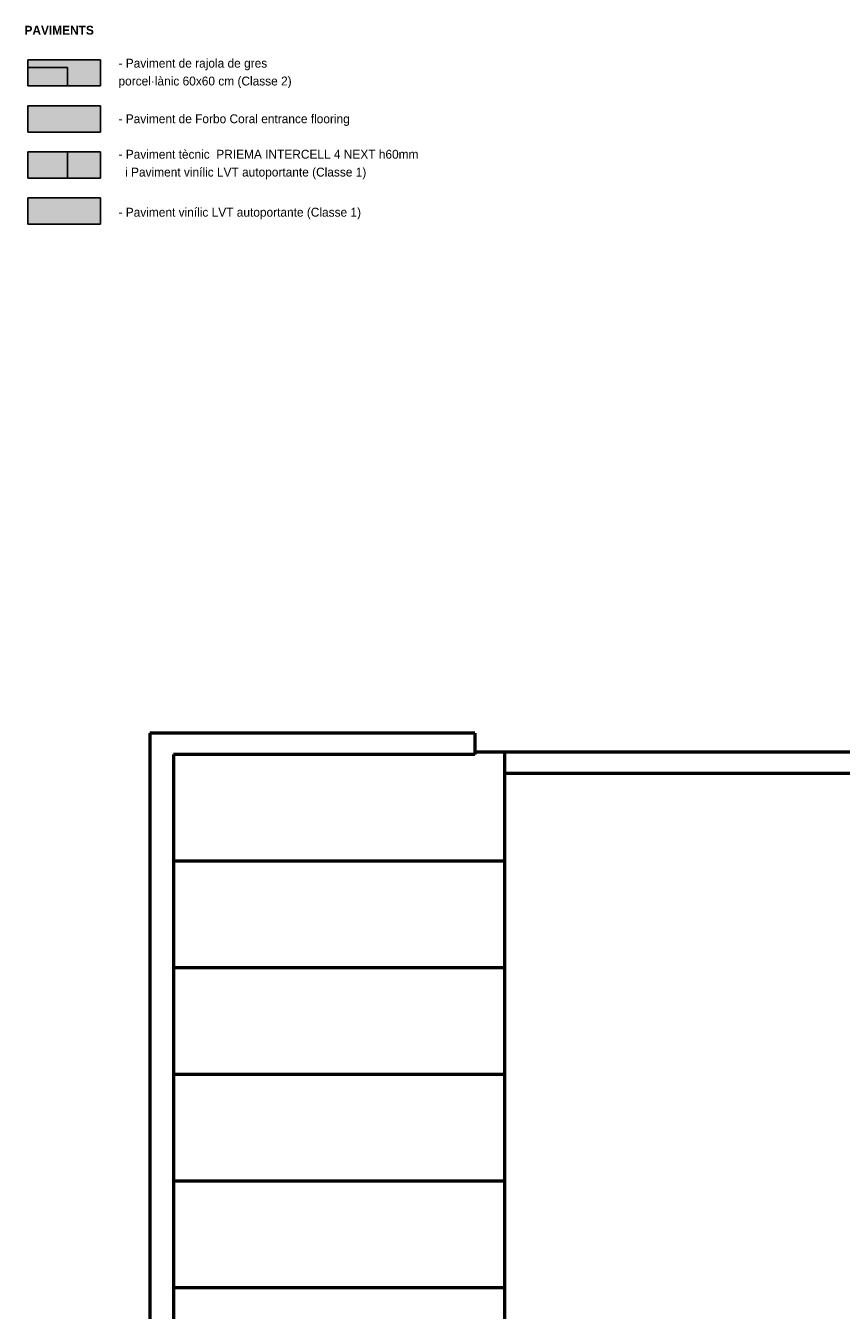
# Model space of a CAD drawing. Header units: metres. Extents: x -1 to 430, y -6 to 34.
# Tile 5 of 24: x 390.65 to 397.53, y 23.52 to 34.35. Entities that reach past the tile are written whole.
import ezdxf

# ---------------------------------------------------------------- set-up
doc = ezdxf.new("R2010")
doc.units = ezdxf.units.M
doc.linetypes.add('CONTINUA', pattern=[0])
doc.layers.add('LEGENDA MATERIAL PAVIMENT NOU', color=7, linetype='CONTINUA', lineweight=25)
doc.layers.add('P2 ESCALES 2D', color=7, linetype='CONTINUA', lineweight=25)
doc.styles.add('Century Gothic', font='txt')
pattern_1 = [(0, (2, 2), (1, 1), [1, -1]), (90, (2, 2), (-1, 1), [1, -1])]

msp = doc.modelspace()

# ---------------------------------------------------------------- hatches: boundary and pattern name
at = {"layer": 'LEGENDA MATERIAL PAVIMENT NOU', "linetype": 'CONTINUA', "lineweight": 25, "transparency": 33554687}
h = msp.add_hatch(dxfattribs=at)
h.set_pattern_fill('TRAMA', style=0, pattern_type=2)
h.set_pattern_definition(pattern_1)
h.paths.add_polyline_path([(391.277, 33.846), (391.277, 34.067), (390.665, 34.067), (390.665, 33.846)], flags=0)
at = {"layer": 'LEGENDA MATERIAL PAVIMENT NOU', "linetype": 'CONTINUA', "lineweight": 25, "transparency": 33554559}
h = msp.add_hatch(color=7, dxfattribs=at)
h.set_gradient(color1=(255, 173, 141), color2=(255, 173, 141), one_color=1, name='INVSPHERICAL')
h.paths.add_polyline_path([(391.277, 33.846), (391.277, 34.067), (390.665, 34.067), (390.665, 33.846)], flags=0)
h = msp.add_hatch(color=7, dxfattribs=at)
h.set_gradient(color1=(155, 113, 67), color2=(155, 113, 67), one_color=1, name='INVSPHERICAL')
h.paths.add_polyline_path([(391.277, 33.457), (391.277, 33.678), (390.665, 33.678), (390.665, 33.457)], flags=0)
at = {"layer": 'LEGENDA MATERIAL PAVIMENT NOU', "linetype": 'CONTINUA', "lineweight": 25, "transparency": 33554687}
h = msp.add_hatch(dxfattribs=at)
h.set_pattern_fill('TRAMA', style=0, pattern_type=2)
h.set_pattern_definition(pattern_1)
h.paths.add_polyline_path([(391.277, 33.069), (391.277, 33.29), (390.665, 33.29), (390.665, 33.069)], flags=0)
at = {"layer": 'LEGENDA MATERIAL PAVIMENT NOU', "linetype": 'CONTINUA', "lineweight": 25, "transparency": 33554559}
h = msp.add_hatch(color=7, dxfattribs=at)
h.set_gradient(color1=(168, 209, 255), color2=(168, 209, 255), one_color=1, name='INVSPHERICAL')
h.paths.add_polyline_path([(391.277, 33.069), (391.277, 33.29), (390.665, 33.29), (390.665, 33.069)], flags=0)
h = msp.add_hatch(color=7, dxfattribs=at)
h.set_gradient(color1=(168, 209, 255), color2=(168, 209, 255), one_color=1, name='INVSPHERICAL')
h.paths.add_polyline_path([(391.277, 32.68), (391.277, 32.901), (390.665, 32.901), (390.665, 32.68)], flags=0)

# ---------------------------------------------------------------- linework, layer by layer
at = {"layer": 'LEGENDA MATERIAL PAVIMENT NOU', "color": 7, "linetype": 'CONTINUA', "lineweight": 25, "transparency": 33554687}
for p, q in [((390.665, 34.067), (391.277, 34.067)), ((390.665, 33.846), (390.665, 34.067)), ((391.277, 34.067), (391.277, 33.846)), ((391.277, 33.846), (390.665, 33.846)), ((390.665, 33.678), (391.277, 33.678)), ((390.665, 33.457), (390.665, 33.678)), ((391.277, 33.678), (391.277, 33.457)), ((391.277, 33.457), (390.665, 33.457)), ((390.665, 33.29), (391.277, 33.29)), ((390.665, 33.069), (390.665, 33.29)), ((391.277, 33.29), (391.277, 33.069)), ((391.277, 33.069), (390.665, 33.069)), ((390.665, 32.901), (391.277, 32.901)), ((390.665, 32.68), (390.665, 32.901)), ((391.277, 32.901), (391.277, 32.68)), ((391.277, 32.68), (390.665, 32.68))]:
    msp.add_line(p, q, dxfattribs=at)
at = {"layer": 'P2 ESCALES 2D', "color": 202, "lineweight": 50, "transparency": 33554687}
for p, q in [((391.693, 28.388), (391.693, 12.929)), ((394.436, 28.388), (391.693, 28.388)), ((394.436, 28.388), (394.436, 28.208)), ((394.436, 28.208), (391.893, 28.208)), ((391.893, 28.208), (391.893, 13.179)), ((400.73, 28.228), (394.436, 28.228)), ((394.686, 28.228), (394.686, 14.592)), ((400.694, 28.048), (394.686, 28.048)), ((394.686, 27.308), (391.893, 27.308)), ((394.686, 26.408), (391.893, 26.408)), ((394.686, 25.508), (391.893, 25.508)), ((394.686, 24.608), (391.893, 24.608)), ((394.686, 23.708), (391.893, 23.708))]:
    msp.add_line(p, q, dxfattribs=at)

# ---------------------------------------------------------------- texts
at = {"layer": 'LEGENDA MATERIAL PAVIMENT NOU', "color": 7, "linetype": 'CONTINUA', "lineweight": 25, "transparency": 33554687, "char_height": 0.075, "style": 'Century Gothic'}
for s, insert, width, attachment_point in [('\\A1;{\\fCentury Gothic|i0|b1;\\H0.075000;\\W1.000000;\\C7;PAVIMENTS }\\P', (390.637, 34.277), 0.62625, 7), ('-\\~Paviment\\~de\\~Forbo\\~Coral\\~entrance\\~flooring', (391.43, 33.606), 2.2725, 1), ('-\\~Paviment\\~vinílic\\~LVT\\~autoportante\\~(Classe\\~1)', (391.43, 32.818), 2.30375, 1)]:
    msp.add_mtext(s, dxfattribs=dict(at, insert=insert, width=width, attachment_point=attachment_point))
at = {"layer": 'LEGENDA MATERIAL PAVIMENT NOU', "color": 7, "linetype": 'CONTINUA', "lineweight": 25, "transparency": 33554687, "char_height": 0.075, "attachment_point": 1, "line_spacing_factor": 1.204819, "style": 'Century Gothic'}
for s, insert, width in [('\\A1;{\\fCentury Gothic|i0|b0;\\H0.075000;\\W1.000000;\\C7;- Paviment de rajola de gres}\\P{\\fCentury Gothic|i0|b0;\\H0.075000;\\W1.000000;\\C7;porcel·lànic 60x60 cm (Classe 2)}\\P', (391.43, 34.075), 1.665), ('\\A1;{\\fCentury Gothic|i0|b0;\\H0.075000;\\W1.000000;\\C7;- Paviment tècnic  PRIEMA INTERCELL 4 NEXT h60mm}\\P{\\fCentury Gothic|i0|b0;\\H0.075000;\\W1.000000;\\C7;  i Paviment vinílic LVT autoportante (Classe 1)}\\P', (391.43, 33.307), 2.6575)]:
    msp.add_mtext(s, dxfattribs=dict(at, insert=insert, width=width))

doc.saveas('drawing.dxf')
